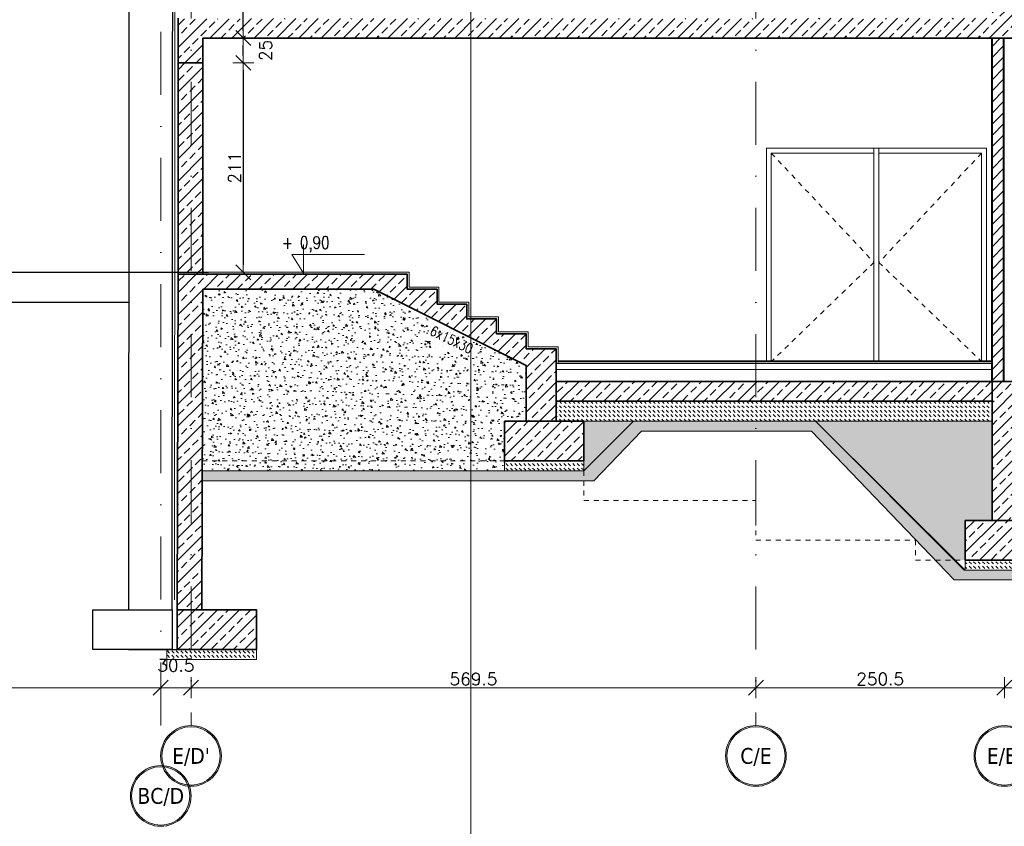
# Model space of a CAD drawing. Header units: millimetres. Extents: x 28291 to 177760, y -399809 to -170937.
# Tile 53 of 256: x 60670 to 61662, y -209475 to -208662. Entities that reach past the tile are written whole.
import ezdxf
from ezdxf.enums import TextEntityAlignment as Align

# ---------------------------------------------------------------- set-up
doc = ezdxf.new("R2010")
doc.units = ezdxf.units.MM
doc.linetypes.add('2_3', pattern=[1, 0.5, -0.5])
doc.linetypes.add('DASHDOT', pattern=[25.4, 12.7, -6.35, 0, -6.35])
doc.layers.get('0').update_dxf_attribs({"lineweight": 0})
for name, color, linetype, lineweight in [('!! 0_ Istn-sciany', 3, 'Continuous', 30), ('!! 1_ PROJ WARSTWY', 252, 'Continuous', 9), ('!! 1_hatch projektowane ściany', 4, 'Continuous', 5), ('!! 1_PROJ Sciany', 2, 'Continuous', 40), ('!! 1_PROJ TERMOIZOL', 132, 'Continuous', 5), ('!! 1_PROJ widok', 5, 'Continuous', 9), ('!! 1_PROJ ŻELBET', 1, 'Continuous', 35), ('!! 2_LEGENDA', 250, 'Continuous', 13), ('!! wymiary osi', 250, 'Continuous', 9), ('0-osie-liniA', 14, 'DASHDOT', 5), ('0-osie-tx', 66, 'Continuous', 9), ('0-rzedne-blok', 62, 'Continuous', 13)]:
    doc.layers.add(name, color=color, linetype=linetype, lineweight=lineweight)
doc.layers.add('!! 1_ widok', color=4, linetype='Continuous')
for name, color, linetype, lineweight, true_color in [('!! 1_drzwi-linia - zrealizowane', 7, 'Continuous', 5, 0x7a7a7a), ('!! 1_hatch WYKONENE PRACE', 9, 'Continuous', 0, 0x808080), ('!! 1_PROJ SCIANY ZREAL - HATCH', 9, 'Continuous', 0, 0x808080), ('!! 1_PROJ ŚCIANY  - zrealizowane', 9, 'Continuous', 35, 0x808080)]:
    doc.layers.add(name, color=color, linetype=linetype, lineweight=lineweight, true_color=true_color)
doc.styles.add('50', font='ROMANS.shx', dxfattribs={"width": 0.8, "height": 10})
doc.styles.add('DEUTSCH', font='SIMPLEX8')
doc.styles.add('TAHOMA', font='tahoma.ttf')
doc.styles.add('TXT', font='simplex.shx')
doc.linetypes.add('ZIGZAG', pattern='A,0.00254,-5.08,[131,ltypeshp.shx,S=5.08,R=0,X=-5.08,Y=0],-10.16,[131,ltypeshp.shx,S=5.08,R=180,X=5.08,Y=0],-5.08', length=20.32254)
doc.dimstyles.new('DIM50', dxfattribs={"dimscale": 5, "dimtxt": 2.5, "dimasz": 1.5, "dimexe": 0, "dimexo": 0, "dimgap": 0.5, "dimtad": 1, "dimdec": 4, "dimrnd": 0.5, "dimdsep": 46, "dimtxsty": 'TXT', "dimblk1": 'TICK1', "dimblk2": 'TICK1', "dimsah": 1, "dimcen": 0, "dimse1": 1, "dimse2": 1, "dimclrd": 1, "dimclre": 7, "dimclrt": 9, "dimadec": 0, "dimazin": 0, "dimtfac": 1, "dimtdec": 4, "dimtmove": 2, "dimatfit": 3, "dimldrblk": 'TICK1', "dimfxl": 1, "dimtolj": 1, "dimarcsym": 0})

# ---------------------------------------------------------------- blocks, each defined once
blk = doc.blocks.new('*U80')
h = blk.add_hatch(color=256)
edge = h.paths.add_edge_path()
edge.add_arc((0, 0), 30.6, 0, 360)
edge = h.paths.add_edge_path(flags=17)
edge.add_arc((0, 0), 29.4, 0, 360)
for radius in [30.6, 29.4]:
    blk.add_circle((0, 0), radius)
at = {"style": 'TAHOMA', "flags": 8}
blk.add_attdef('ANSICHTSNUMMER', text='', height=16, dxfattribs=at).set_placement((0, 0), align=Align.MIDDLE_CENTER)
blk = doc.blocks.new('TICK1')
at = {"color": 0}
for p, q in [((0, -1.4), (0, 1.4)), ((0, 0), (-1, 0))]:
    blk.add_line(p, q, dxfattribs=at)
at = {"color": 2}
blk.add_line((-1, -1), (1, 1), dxfattribs=at)
blk = doc.blocks.new('*D3673')
at = {"layer": '!! wymiary osi', "color": 1, "lineweight": -2, "transparency": 16777216}
blk.add_line((58393.57, -216280.68), (60804.57, -216280.68), dxfattribs=at)
at = {"layer": 'DEFPOINTS', "color": 0, "transparency": 16777216}
for p in [(58386.07, -216280.68), (60812.07, -216280.68), (60812.07, -216280.68)]:
    blk.add_point(p, dxfattribs=at)
at = {"layer": '!! wymiary osi', "color": 1, "lineweight": -2, "transparency": 16777216, "xscale": 7.5, "yscale": 7.5, "zscale": 7.5, "rotation": 180}
blk.add_blockref('TICK1', (58386.07, -216280.68), dxfattribs=at)
at = {"layer": '!! wymiary osi', "color": 1, "lineweight": -2, "transparency": 16777216, "xscale": 7.5, "yscale": 7.5, "zscale": 7.5}
blk.add_blockref('TICK1', (60812.07, -216280.68), dxfattribs=at)
at = {"layer": '!! wymiary osi', "color": 9, "transparency": 16777216, "insert": (59599.07, -216271.93), "char_height": 12.5, "attachment_point": 5, "style": 'TXT'}
blk.add_mtext('\\A1;2426', dxfattribs=at)
blk = doc.blocks.new('*D3674')
at = {"layer": '!! wymiary osi', "color": 1, "lineweight": -2, "transparency": 16777216}
blk.add_line((60819.57, -216280.68), (60835.07, -216280.68), dxfattribs=at)
at = {"layer": 'DEFPOINTS', "color": 0, "transparency": 16777216}
for p in [(60812.07, -216280.68), (60842.57, -216280.68), (60842.57, -216280.68)]:
    blk.add_point(p, dxfattribs=at)
at = {"layer": '!! wymiary osi', "color": 1, "lineweight": -2, "transparency": 16777216, "xscale": 7.5, "yscale": 7.5, "zscale": 7.5, "rotation": 180}
blk.add_blockref('TICK1', (60812.07, -216280.68), dxfattribs=at)
at = {"layer": '!! wymiary osi', "color": 1, "lineweight": -2, "transparency": 16777216, "xscale": 7.5, "yscale": 7.5, "zscale": 7.5}
blk.add_blockref('TICK1', (60842.57, -216280.68), dxfattribs=at)
at = {"layer": '!! wymiary osi', "color": 9, "transparency": 16777216, "insert": (60827.32, -216258.18), "char_height": 12.5, "attachment_point": 5, "style": 'TXT'}
blk.add_mtext('\\A1;30.5', dxfattribs=at)
blk = doc.blocks.new('*D3675')
at = {"layer": '!! wymiary osi', "color": 1, "lineweight": -2, "transparency": 16777216}
blk.add_line((60850.07, -216280.68), (61404.57, -216280.68), dxfattribs=at)
at = {"layer": 'DEFPOINTS', "color": 0, "transparency": 16777216}
for p in [(60842.57, -216280.68), (61412.07, -216280.68), (61412.07, -216280.68)]:
    blk.add_point(p, dxfattribs=at)
at = {"layer": '!! wymiary osi', "color": 1, "lineweight": -2, "transparency": 16777216, "xscale": 7.5, "yscale": 7.5, "zscale": 7.5, "rotation": 180}
blk.add_blockref('TICK1', (60842.57, -216280.68), dxfattribs=at)
at = {"layer": '!! wymiary osi', "color": 1, "lineweight": -2, "transparency": 16777216, "xscale": 7.5, "yscale": 7.5, "zscale": 7.5}
blk.add_blockref('TICK1', (61412.07, -216280.68), dxfattribs=at)
at = {"layer": '!! wymiary osi', "color": 9, "transparency": 16777216, "insert": (61127.32, -216271.93), "char_height": 12.5, "attachment_point": 5, "style": 'TXT'}
blk.add_mtext('\\A1;569.5', dxfattribs=at)
blk = doc.blocks.new('*D3676')
at = {"layer": '!! wymiary osi', "color": 1, "lineweight": -2, "transparency": 16777216}
blk.add_line((61419.57, -216280.68), (61655.07, -216280.68), dxfattribs=at)
at = {"layer": 'DEFPOINTS', "color": 0, "transparency": 16777216}
for p in [(61412.07, -216280.68), (61662.57, -216280.68), (61662.57, -216280.68)]:
    blk.add_point(p, dxfattribs=at)
at = {"layer": '!! wymiary osi', "color": 1, "lineweight": -2, "transparency": 16777216, "xscale": 7.5, "yscale": 7.5, "zscale": 7.5, "rotation": 180}
blk.add_blockref('TICK1', (61412.07, -216280.68), dxfattribs=at)
at = {"layer": '!! wymiary osi', "color": 1, "lineweight": -2, "transparency": 16777216, "xscale": 7.5, "yscale": 7.5, "zscale": 7.5}
blk.add_blockref('TICK1', (61662.57, -216280.68), dxfattribs=at)
at = {"layer": '!! wymiary osi', "color": 9, "transparency": 16777216, "insert": (61537.32, -216271.93), "char_height": 12.5, "attachment_point": 5, "style": 'TXT'}
blk.add_mtext('\\A1;250.5', dxfattribs=at)
blk = doc.blocks.new('*D3677')
at = {"layer": '!! wymiary osi', "color": 1, "lineweight": -2, "transparency": 16777216}
blk.add_line((61670.07, -216280.68), (62003.57, -216280.68), dxfattribs=at)
at = {"layer": 'DEFPOINTS', "color": 0, "transparency": 16777216}
for p in [(61662.57, -216280.68), (62011.07, -216280.68), (62011.07, -216280.68)]:
    blk.add_point(p, dxfattribs=at)
at = {"layer": '!! wymiary osi', "color": 1, "lineweight": -2, "transparency": 16777216, "xscale": 7.5, "yscale": 7.5, "zscale": 7.5, "rotation": 180}
blk.add_blockref('TICK1', (61662.57, -216280.68), dxfattribs=at)
at = {"layer": '!! wymiary osi', "color": 1, "lineweight": -2, "transparency": 16777216, "xscale": 7.5, "yscale": 7.5, "zscale": 7.5}
blk.add_blockref('TICK1', (62011.07, -216280.68), dxfattribs=at)
at = {"layer": '!! wymiary osi', "color": 9, "transparency": 16777216, "insert": (61836.82, -216271.93), "char_height": 12.5, "attachment_point": 5, "style": 'TXT'}
blk.add_mtext('\\A1;348.5', dxfattribs=at)
blk = doc.blocks.new('D_kota')
for p, q in [((8.66, 0), (8.66, 23.02)), ((-0.76, 15), (8.66, 15)), ((8.66, 0), (-0.76, 15))]:
    blk.add_line(p, q)
blk.add_lwpolyline([(-0.76, 15), (57.9, 15)])
at = {"style": 'DEUTSCH', "width": 0.8}
blk.add_attdef('POZ.ARCH', (7.32, 19.66), '', height=10, dxfattribs=at)
blk = doc.blocks.new('*D3622')
at = {"layer": '!! wymiary osi', "color": 1, "lineweight": -2, "transparency": 16777216}
blk.add_line((60895.26, -208713.48), (60895.26, -208909.48), dxfattribs=at)
at = {"layer": 'DEFPOINTS', "color": 0, "transparency": 16777216}
for p in [(60854.57, -208705.98), (60854.57, -208916.98), (60895.26, -208916.98)]:
    blk.add_point(p, dxfattribs=at)
at = {"layer": '!! wymiary osi', "color": 1, "lineweight": -2, "transparency": 16777216, "xscale": 7.5, "yscale": 7.5, "zscale": 7.5}
for p, rotation in [((60895.26, -208705.98), 90), ((60895.26, -208916.98), 270)]:
    blk.add_blockref('TICK1', p, dxfattribs=dict(at, rotation=rotation))
at = {"layer": '!! wymiary osi', "color": 9, "transparency": 16777216, "insert": (60886.51, -208811.48), "char_height": 12.5, "attachment_point": 5, "rotation": 90, "style": 'TXT'}
blk.add_mtext('\\A1;211', dxfattribs=at)
blk = doc.blocks.new('*D3623')
at = {"layer": '!! wymiary osi', "color": 1, "lineweight": -2, "transparency": 16777216}
blk.add_line((60895.26, -208698.48), (60895.26, -208688.48), dxfattribs=at)
at = {"layer": 'DEFPOINTS', "color": 0, "transparency": 16777216}
for p in [(60854.57, -208680.98), (60895.26, -208680.98), (60854.57, -208705.98)]:
    blk.add_point(p, dxfattribs=at)
at = {"layer": '!! wymiary osi', "color": 1, "lineweight": -2, "transparency": 16777216, "xscale": 7.5, "yscale": 7.5, "zscale": 7.5}
for p, rotation in [((60895.26, -208680.98), 90), ((60895.26, -208705.98), 270)]:
    blk.add_blockref('TICK1', p, dxfattribs=dict(at, rotation=rotation))
at = {"layer": '!! wymiary osi', "color": 9, "transparency": 16777216, "insert": (60917.76, -208693.48), "char_height": 12.5, "attachment_point": 5, "rotation": 90, "style": 'TXT'}
blk.add_mtext('\\A1;25', dxfattribs=at)
blk = doc.blocks.new('*D3624')
at = {"layer": '!! wymiary osi', "color": 1, "lineweight": -2, "transparency": 16777216}
blk.add_line((60895.26, -208673.48), (60895.26, -208609.48), dxfattribs=at)
at = {"layer": 'DEFPOINTS', "color": 0, "transparency": 16777216}
for p in [(60842.57, -208601.98), (60895.26, -208601.98), (60854.57, -208680.98)]:
    blk.add_point(p, dxfattribs=at)
at = {"layer": '!! wymiary osi', "color": 1, "lineweight": -2, "transparency": 16777216, "xscale": 7.5, "yscale": 7.5, "zscale": 7.5}
for p, rotation in [((60895.26, -208601.98), 90), ((60895.26, -208680.98), 270)]:
    blk.add_blockref('TICK1', p, dxfattribs=dict(at, rotation=rotation))
at = {"layer": '!! wymiary osi', "color": 9, "transparency": 16777216, "insert": (60886.51, -208641.48), "char_height": 12.5, "attachment_point": 5, "rotation": 90, "style": 'TXT'}
blk.add_mtext('\\A1;79', dxfattribs=at)
blk = doc.blocks.new('BLOK OSIE D-E PD')
at = {"layer": '0-osie-liniA', "ltscale": 5}
for points in [[(60812.06735, -216318.84626), (60812.06735, -214526.31528)], [(60842.56735, -214526.31528), (60842.56735, -216318.84626)], [(61412.06735, -214526.31528), (61412.06735, -216318.84626)]]:
    blk.add_lwpolyline(points, dxfattribs=at)
at = {"layer": '0-osie-tx'}
ref = blk.add_blockref('*U80', (60842.56735, -216349.44626), dxfattribs=dict(at, rotation=180))
ref.add_attrib('ANSICHTSNUMMER', "E/D'", dxfattribs={"layer": '0', "height": 16, "style": 'TAHOMA', "flags": 8}).set_placement((60842.56735, -216349.44626), align=Align.MIDDLE_CENTER)
ref = blk.add_blockref('*U80', (61412.06735, -216349.44626), dxfattribs=dict(at, rotation=180))
ref.add_attrib('ANSICHTSNUMMER', 'C/E', dxfattribs={"layer": '0', "height": 16, "style": 'TAHOMA', "flags": 8}).set_placement((61412.06735, -216349.44626), align=Align.MIDDLE_CENTER)
ref = blk.add_blockref('*U80', (61662.56735, -216349.44626), dxfattribs=dict(at, rotation=180))
ref.add_attrib('ANSICHTSNUMMER', "E/E'", dxfattribs={"layer": '0', "height": 16, "style": 'TAHOMA', "flags": 8}).set_placement((61662.56735, -216349.44626), align=Align.MIDDLE_CENTER)
ref = blk.add_blockref('*U80', (60812.06735, -216389.74455), dxfattribs=dict(at, rotation=180))
ref.add_attrib('ANSICHTSNUMMER', 'BC/D', dxfattribs={"layer": '0', "height": 16, "style": 'TAHOMA', "flags": 8}).set_placement((60812.06735, -216389.74455), align=Align.MIDDLE_CENTER)
at = {"layer": '!! wymiary osi'}
for base, p1, p2, picture, middle in [((60842.56735, -216280.68013), (60812.06735, -216280.68013), (60842.56735, -216280.68013), '*D3674', (60827.31735, -216258.18013)), ((60812.06735, -216280.68013), (58386.06735, -216280.68013), (60812.06735, -216280.68013), '*D3673', (59599.06735, -216271.93013)), ((61412.06735, -216280.68013), (60842.56735, -216280.68013), (61412.06735, -216280.68013), '*D3675', (61127.31735, -216271.93013)), ((61662.56735, -216280.68013), (61412.06735, -216280.68013), (61662.56735, -216280.68013), '*D3676', (61537.31735, -216271.93013)), ((62011.06735, -216280.68013), (61662.56735, -216280.68013), (62011.06735, -216280.68013), '*D3677', (61836.81735, -216271.93013))]:
    dim = blk.add_linear_dim(base=base, p1=p1, p2=p2, dimstyle='DIM50', dxfattribs=at)
    dim.commit()
    dim.dimension.update_dxf_attribs({"geometry": picture, "text_midpoint": middle})

msp = doc.modelspace()

# ---------------------------------------------------------------- hatches: boundary and pattern name
at = {"layer": '!! 1_hatch projektowane ściany'}
h = msp.add_hatch(dxfattribs=at)
h.set_pattern_fill('ANSI31', color=256, scale=2.5)
h.paths.add_polyline_path([(61662.06965, -208680.97711), (61650.06965, -208680.97711), (61650.06965, -209026.97711), (61662.06965, -209026.97711)])
at = {"layer": '!! 1_hatch WYKONENE PRACE'}
h = msp.add_hatch(dxfattribs=at)
h.set_pattern_fill('AR-CONC', color=256, scale=0.1, angle=-90)
h.paths.add_polyline_path([(61180.56735, -209010.74762), (61027.02633, -208933.97711), (60854.56735, -208933.97711), (60853.51449, -209066.96325), (60854.00348, -209116.96325), (60908.51449, -209116.96325), (61158.56735, -209116.96325), (61158.56735, -209066.96325), (61180.56735, -209066.96325)])
h = msp.add_hatch(dxfattribs=at)
h.set_pattern_fill('AR-PARQ1', color=256, scale=0.1, angle=45)
h.paths.add_polyline_path([(60853.95421, -209127.07984), (60853.95421, -209117.07984), (61238.56735, -209116.96325), (61288.55349, -209066.97711), (61472.06505, -209066.97711), (61623.06965, -209216.97711), (61911.56965, -209216.97711), (62004.70449, -209123.84227), (62129.35516, -209123.84227), (62222.49, -209216.97711), (62303.06965, -209216.97711), (62453.06965, -209066.97711), (63192.48407, -209066.97711), (63342.48407, -209216.97711), (63442.56373, -209216.97711), (63617.56373, -209041.97711), (63663.22819, -209041.97711), (63663.22819, -209051.97711), (63621.70586, -209051.97711), (63446.70586, -209226.97711), (63332.48407, -209226.97711), (63188.34194, -209076.97711), (62457.21179, -209076.97711), (62313.06965, -209226.97711), (62212.49, -209226.97711), (62122.9923, -209133.84227), (62011.06735, -209133.84227), (61921.56965, -209226.97711), (61612.06505, -209226.97711), (61467.92291, -209076.97711), (61296.60141, -209076.97711), (61248.56735, -209126.96325)])
h = msp.add_hatch(dxfattribs=at)
h.set_pattern_fill('DASH', color=256, angle=-45)
h.paths.add_polyline_path([(61650.06965, -209066.97711), (61650.06965, -209046.97711), (61210.56735, -209046.97711), (61210.56735, -209066.97711)])
h = msp.add_hatch(dxfattribs=at)
h.set_pattern_fill('AR-CONC', color=256, scale=0.1, angle=-90)
h.paths.add_polyline_path([(61288.56735, -209066.96325), (61238.56735, -209066.96325), (61238.56735, -209106.96325), (61238.56735, -209116.96325)])
h.paths.add_polyline_path([(61650.06965, -209066.96325), (61472.05119, -209066.96325), (61612.06505, -209206.97711), (61623.06965, -209206.97711), (61623.06965, -209166.97711), (61650.06965, -209166.97711)])
h = msp.add_hatch(dxfattribs=at)
h.set_pattern_fill('DASH', color=256, angle=-45)
h.paths.add_polyline_path([(61158.56735, -209116.96325), (61238.56735, -209116.96325), (61238.56735, -209106.96325), (61158.56735, -209106.96325)])
h = msp.add_hatch(dxfattribs=at)
h.set_pattern_fill('DASH', color=256, angle=-45)
h.paths.add_polyline_path([(61623.06965, -209216.97711), (61703.06965, -209216.97711), (61703.06965, -209206.97711), (61623.06965, -209206.97711)])
h = msp.add_hatch(dxfattribs=at)
h.set_pattern_fill('DASH', color=256, angle=-45)
h.paths.add_polyline_path([(60818.18484, -209306.97711), (60908.51449, -209306.97711), (60908.51449, -209296.97711), (60818.18484, -209296.97711)])
at = {"layer": '!! 1_PROJ SCIANY ZREAL - HATCH'}
h = msp.add_hatch(dxfattribs=at)
h.set_pattern_fill('ANSI33', color=256, scale=2.5)
h.paths.add_polyline_path([(60854.56735, -208705.97711), (60829.56735, -208705.97711), (60829.56735, -208918.97711), (60854.56735, -208918.97711)])
h = msp.add_hatch(dxfattribs=at)
h.set_pattern_fill('ANSI33', color=256, scale=2.5)
h.paths.add_polyline_path([(60828.51449, -209256.97711), (60853.51449, -209256.97711), (60854.56735, -208933.97711), (61027.02633, -208933.97711), (61180.56735, -209010.74762), (61180.56735, -209066.96325), (61210.56735, -209066.96325), (61210.56735, -208993.97711), (61180.56735, -208993.97711), (61180.56735, -208978.97711), (61150.56735, -208978.97711), (61150.56735, -208963.97711), (61120.56735, -208963.97711), (61120.56735, -208948.97711), (61090.56735, -208948.97711), (61090.56735, -208933.97711), (61060.56735, -208933.97711), (61060.56735, -208918.97711), (60829.56735, -208918.97711)])
h = msp.add_hatch(dxfattribs=at)
h.set_pattern_fill('ANSI33', color=256, scale=2.5)
h.paths.add_polyline_path([(61412.06735, -209026.97711), (61210.56735, -209026.97711), (61210.56735, -209046.97711), (61412.06735, -209046.97711)])
h.paths.add_polyline_path([(61650.06965, -209026.97711), (61412.06735, -209026.97711), (61412.06735, -209046.97711), (61650.06965, -209046.97711)])
h = msp.add_hatch(dxfattribs=at)
h.set_pattern_fill('ANSI33', color=256, scale=2.5)
h.paths.add_polyline_path([(61662.56735, -209026.97711), (61650.06965, -209026.97711), (61650.06965, -209166.97711), (61662.56735, -209166.97711)])
h.paths.add_polyline_path([(61675.06965, -209026.97711), (61662.56735, -209026.97711), (61662.56735, -209166.97711), (61675.06965, -209166.97711)])
h = msp.add_hatch(dxfattribs=at)
h.set_pattern_fill('ANSI33', color=256, scale=2.5)
h.paths.add_polyline_path([(61158.56735, -209066.96325), (61238.56735, -209066.96325), (61238.56735, -209106.96325), (61158.56735, -209106.96325)])
h = msp.add_hatch(dxfattribs=at)
h.set_pattern_fill('ANSI33', color=256, scale=2.5)
h.paths.add_polyline_path([(61623.06965, -209166.97711), (61703.06965, -209166.97711), (61703.06965, -209206.97711), (61623.06965, -209206.97711)])
h = msp.add_hatch(dxfattribs=at)
h.set_pattern_fill('ANSI33', color=256, scale=2.5)
h.paths.add_polyline_path([(60828.51449, -209256.97711), (60908.51449, -209256.97711), (60908.51449, -209296.97711), (60828.51449, -209296.97711)])
at = {"layer": '!! 1_PROJ ŚCIANY  - zrealizowane'}
h = msp.add_hatch(dxfattribs=at)
h.set_pattern_fill('ANSI33', color=256, scale=2.5)
h.paths.add_polyline_path([(60829.56735, -208705.97711), (60829.56735, -208661.47711), (61650.06965, -208660.97711), (61650.06965, -208648.97711), (61675.06965, -208648.97711), (61675.06965, -208680.97711), (60854.56735, -208680.97711), (60854.56735, -208705.97711)])

# ---------------------------------------------------------------- linework, layer by layer
at = {"layer": '!! 0_ Istn-sciany'}
for points in [[(60780.55256, -207702.84422), (60779.40359, -209256.97711)], [(60824.55256, -207702.84422), (60823.40359, -209256.97711)], [(58038.56735, -208916.97711), (60780.56735, -208916.97711)], [(58038.56735, -208946.97711), (60780.56735, -208946.97711)], [(60779.51449, -209296.97711), (60828.51449, -209296.97711)]]:
    msp.add_lwpolyline(points, dxfattribs=at)
msp.add_lwpolyline([(60743.51449, -209256.97711), (60823.51449, -209256.97711), (60823.51449, -209296.97711), (60743.51449, -209296.97711)], close=True, dxfattribs=at)
at = {"layer": '!! 1_ PROJ WARSTWY'}
for points in [[(61650.06965, -209008.97711), (61210.56735, -209008.97711)], [(61650.06965, -209014.97711), (61210.56735, -209014.97711)]]:
    msp.add_lwpolyline(points, dxfattribs=at)
at = {"layer": '!! 1_ widok'}
for points in [[(60780.56735, -208916.97711), (60860.06373, -208916.97711)], [(61060.92738, -208923.97711), (61060.56735, -208923.97711)]]:
    msp.add_lwpolyline(points, dxfattribs=at)
at = {"layer": '!! 1_drzwi-linia - zrealizowane'}
for points in [[(61536.06735, -209006.97711), (61536.06735, -208791.97711), (61422.56735, -208791.97711), (61422.56735, -209006.97711)], [(61531.06735, -209006.97711), (61531.06735, -208791.97711), (61644.56735, -208791.97711), (61644.56735, -209006.97711)], [(61531.06735, -209006.97711), (61531.06735, -208796.97711), (61427.56735, -208796.97711), (61427.56735, -209006.97711)], [(61536.06735, -209006.97711), (61536.06735, -208796.97711), (61639.56735, -208796.97711), (61639.56735, -209006.97711)]]:
    msp.add_lwpolyline(points, dxfattribs=at)
at = {"layer": '!! 1_drzwi-linia - zrealizowane', "linetype": '2_3', "ltscale": 10}
for points in [[(61427.56735, -208796.97711), (61531.06735, -208906.97711), (61427.56735, -209006.97711)], [(61639.56735, -208796.97711), (61536.06735, -208906.97711), (61639.56735, -209006.97711)]]:
    msp.add_lwpolyline(points, dxfattribs=at)
at = {"layer": '!! 1_PROJ Sciany'}
for p, q in [((61650.06965, -209026.97711), (61650.06965, -208680.97711)), ((61662.06965, -209026.97711), (61662.06965, -208680.97711))]:
    msp.add_line(p, q, dxfattribs=at)
msp.add_lwpolyline([(61650.06965, -209006.97711), (61212.56735, -209006.97711)], dxfattribs=at)
at = {"layer": '!! 1_PROJ TERMOIZOL', "linetype": 'ZIGZAG', "ltscale": 0.55}
msp.add_lwpolyline([(60826.72684, -208178.975), (60826.01449, -209246.97711)], dxfattribs=at)
at = {"layer": '!! 1_PROJ widok'}
msp.add_lwpolyline([(60854.56735, -208916.97711), (61062.56735, -208916.97711), (61062.56735, -208931.97711), (61092.56735, -208931.97711), (61092.56735, -208946.97711), (61122.56735, -208946.97711), (61122.56735, -208961.97711), (61152.56735, -208961.97711), (61152.56735, -208976.97711), (61182.56735, -208976.97711), (61182.56735, -208991.97711), (61212.56735, -208991.97711), (61212.56735, -209008.97711)], dxfattribs=at)
at = {"layer": '!! 1_PROJ ŚCIANY  - zrealizowane'}
msp.add_line((61650.06965, -209166.97711), (61650.06965, -209026.97711), dxfattribs=at)
for points in [[(60829.56735, -208660.97711), (60829.56735, -208705.97711), (60854.56735, -208705.97711), (60854.56735, -208680.97711)], [(61675.06965, -208680.97711), (60854.56735, -208680.97711)], [(60829.56735, -208705.97711), (60829.56735, -208918.97711)], [(60854.56735, -208705.97711), (60854.56735, -208918.97711)], [(60829.56735, -208918.97711), (60828.51449, -209256.97711)], [(60854.56735, -208933.97711), (60853.51449, -209256.97711)], [(61858.56965, -209026.97711), (61210.56735, -209026.97711)], [(61650.06965, -209046.97711), (61210.56735, -209046.97711)]]:
    msp.add_lwpolyline(points, dxfattribs=at)
for points in [[(61158.56735, -209066.96325), (61238.56735, -209066.96325), (61238.56735, -209106.96325), (61158.56735, -209106.96325)], [(61623.06965, -209166.97711), (61703.06965, -209166.97711), (61703.06965, -209206.97711), (61623.06965, -209206.97711)], [(60828.51449, -209256.97711), (60908.51449, -209256.97711), (60908.51449, -209296.97711), (60828.51449, -209296.97711)]]:
    msp.add_lwpolyline(points, close=True, dxfattribs=at)
at = {"layer": '!! 1_PROJ ŻELBET'}
for points in [[(60829.56735, -208918.97711), (61060.56735, -208918.97711), (61060.56735, -208933.97711), (61090.56735, -208933.97711), (61090.56735, -208948.97711), (61120.56735, -208948.97711), (61120.56735, -208963.97711), (61150.56735, -208963.97711), (61150.56735, -208978.97711), (61180.56735, -208978.97711), (61180.56735, -208993.97711), (61210.56735, -208993.97711), (61210.56735, -209066.96325)], [(61027.02633, -208933.97711), (60854.56735, -208933.97711)], [(61180.56735, -209066.96325), (61180.56735, -209010.74762), (61027.02633, -208933.97711)]]:
    msp.add_lwpolyline(points, dxfattribs=at)
at = {"layer": '!! 2_LEGENDA'}
msp.add_xline((61124.56735, -194928.12813), (0, -1), dxfattribs=at)
at = {"layer": '!! wymiary osi'}
for points in [[(62313.06965, -209226.97711), (62212.49, -209226.97711), (62122.9923, -209133.84227), (62011.06735, -209133.84227), (61921.56965, -209226.97711), (61612.06505, -209226.97711), (61467.92291, -209076.97711), (61296.60141, -209076.97711), (61248.56735, -209126.96325), (60853.95421, -209127.07984), (60853.95421, -209117.07984), (61238.56735, -209116.96325), (61288.55349, -209066.97711), (61472.06505, -209066.97711), (61623.06965, -209216.97711), (61911.56965, -209216.97711), (62004.70449, -209123.84227), (62129.35516, -209123.84227), (62222.49, -209216.97711), (62303.06965, -209216.97711)], [(60853.97088, -209116.96325), (61238.56735, -209116.96325), (61288.55349, -209066.97711)], [(61650.06965, -209066.96325), (61210.56735, -209066.96325)], [(61288.55349, -209066.97711), (61472.06505, -209066.97711)], [(61662.35487, -209216.97711), (61622.06505, -209216.97711), (61472.06505, -209066.97711)], [(61296.60141, -209076.97711), (61248.56735, -209126.96325), (60853.93829, -209126.96325)], [(61296.60141, -209076.97711), (61467.92291, -209076.97711)], [(61467.92291, -209076.97711), (61612.06505, -209226.97711), (61662.35487, -209226.97711)], [(60818.18484, -209306.97711), (60818.18484, -209316.97711)]]:
    msp.add_lwpolyline(points, dxfattribs=at)
at = {"layer": '!! wymiary osi', "linetype": '2_3', "ltscale": 10}
msp.add_lwpolyline([(60854.00348, -209106.96325), (61238.56735, -209106.96325), (61238.56735, -209146.96325), (61412.06735, -209146.96325), (61412.06735, -209186.96325), (61573.06965, -209186.96325), (61573.06965, -209206.97711), (63444.56373, -209206.97711)], dxfattribs=at)
at = {"layer": '!! wymiary osi'}
for points in [[(61158.56735, -209116.96325), (61238.56735, -209116.96325), (61238.56735, -209106.96325), (61158.56735, -209106.96325)], [(61623.06965, -209216.97711), (61703.06965, -209216.97711), (61703.06965, -209206.97711), (61623.06965, -209206.97711)], [(60818.18484, -209306.97711), (60908.51449, -209306.97711), (60908.51449, -209296.97711), (60818.18484, -209296.97711)]]:
    msp.add_lwpolyline(points, close=True, dxfattribs=at)
msp.add_lwpolyline([(60828.51449, -209256.97711), (60853.51449, -209256.97711), (60854.56735, -208933.97711), (61027.02633, -208933.97711), (61180.56735, -209010.74762), (61180.56735, -209066.96325), (61210.56735, -209066.96325), (61210.56735, -208993.97711), (61180.56735, -208993.97711), (61180.56735, -208978.97711), (61150.56735, -208978.97711), (61150.56735, -208963.97711), (61120.56735, -208963.97711), (61120.56735, -208948.97711), (61090.56735, -208948.97711), (61090.56735, -208933.97711), (61060.56735, -208933.97711), (61060.56735, -208918.97711), (60829.56735, -208918.97711)], close=True)

# ---------------------------------------------------------------- block references
msp.add_blockref('BLOK OSIE D-E PD', (0, 6945.20117))
at = {"layer": '0-rzedne-blok'}
ref = msp.add_blockref('D_kota', (60945.06735, -208917.84616), dxfattribs=dict(at, xscale=1.250000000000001, yscale=1.250000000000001, zscale=1.250000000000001))
ref.add_attrib('POZ.ARCH', '+ 0,90', (60934.24203, -208893.26622), dxfattribs={"layer": '0', "height": 12.5, "style": 'DEUTSCH', "width": 0.8})

# ---------------------------------------------------------------- texts
at = {"layer": '0-rzedne-blok', "insert": (61086.81513, -208970.46229), "char_height": 10, "attachment_point": 1, "rotation": 334.19268938, "style": '50'}
msp.add_mtext_dynamic_manual_height_columns('6x15x30', width=32.1668959, gutter_width=50, heights=[0], dxfattribs=at)

# ---------------------------------------------------------------- dimensions: what is measured, and where the dimension line sits
at = {"layer": '!! wymiary osi'}
for base, p1, p2, picture, middle in [((60895.25975, -208601.97711), (60854.56735, -208680.97711), (60842.56735, -208601.97711), '*D3624', (60886.50975, -208641.47711)), ((60895.25975, -208680.97711), (60854.56735, -208705.97711), (60854.56735, -208680.97711), '*D3623', (60917.75975, -208693.47711)), ((60895.25975, -208916.97711), (60854.56735, -208705.97711), (60854.56735, -208916.97711), '*D3622', (60886.50975, -208811.47711))]:
    dim = msp.add_linear_dim(base=base, p1=p1, p2=p2, angle=90, dimstyle='DIM50', dxfattribs=at)
    dim.commit()
    dim.dimension.update_dxf_attribs({"geometry": picture, "text_midpoint": middle})

doc.saveas('drawing.dxf')
